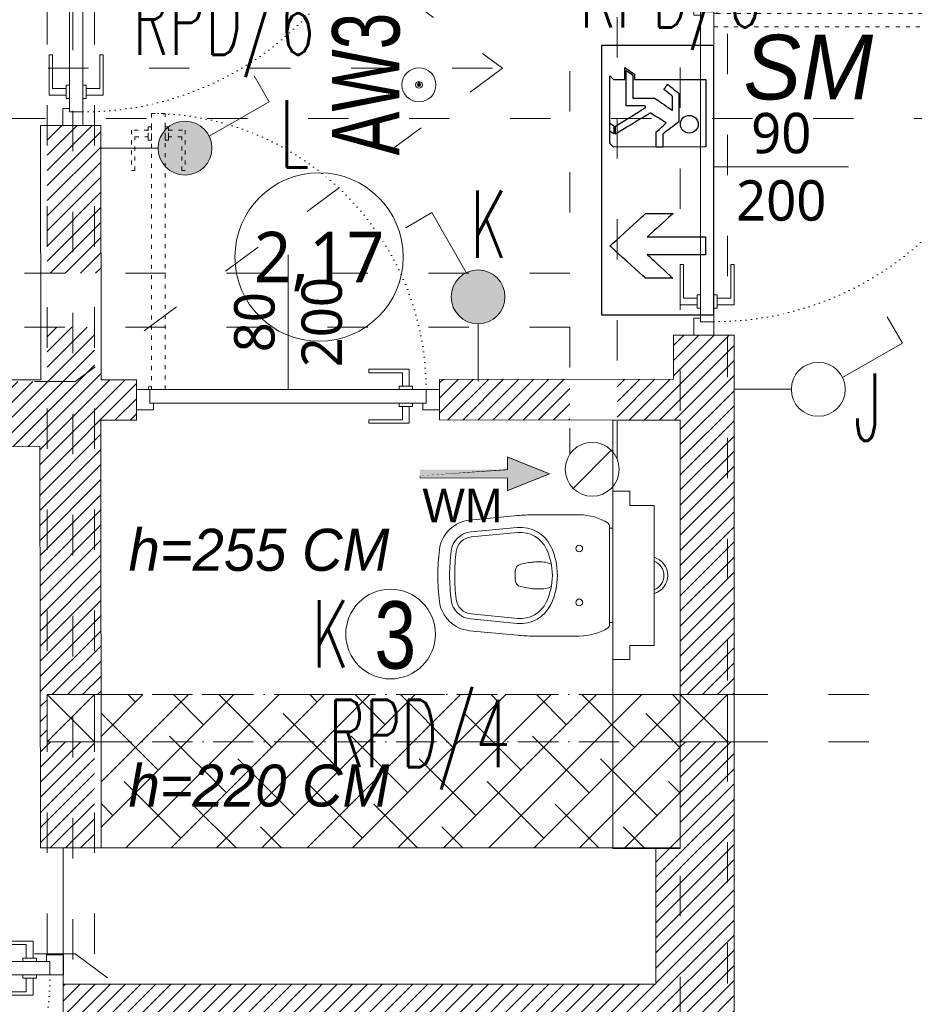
# Model space of a CAD drawing. Header units: millimetres. Extents: x 85284 to 143915, y -66821 to -28273.
# Tile 16 of 31: x 127592 to 127858, y -63925 to -63633. Entities that reach past the tile are written whole.
import ezdxf
from ezdxf.enums import TextEntityAlignment as Align

# ---------------------------------------------------------------- set-up
doc = ezdxf.new("R2010")
doc.units = ezdxf.units.MM
for name, pattern in [('ACAD_ISO03W100', [30, 12, -18]), ('ACAD_ISO07W100', [3, 0, -3]), ('ACAD_ISO10W100', [18, 12, -3, 0, -3])]:
    doc.linetypes.add(name, pattern=pattern)
doc.layers.get('0').update_dxf_attribs({"color": 251, "lineweight": 9})
for name, color, linetype, lineweight in [('A-sanitariaty.ART', 251, 'Continuous', 9), ('IE_Numer centralki', 3, 'Continuous', 13), ('IE_Numery obw ośw hala', 6, 'Continuous', 13), ('IE_Oświetlenie awaryjne', 1, 'Continuous', 13), ('IE_Oświetlenie podstawowe', 4, 'Continuous', 13), ('IE_Łączniki', 5, 'Continuous', 15), ('instalacje_arch', 251, 'Continuous', 9), ('OPIS', 251, 'Continuous', 9), ('opis..KF', 251, 'Continuous', 9), ('siatka konstr..KF', 251, 'ACAD_ISO10W100', 9), ('stolarka_arch', 251, 'Continuous', 9), ('TEXT', 251, 'Continuous', 9), ('wentylacja..KF', 251, 'Continuous', 9), ('wypełnienie 2', 251, 'Continuous', 9), ('ściana pro..KF', 251, 'Continuous', 9), ('ściany ist..KF', 251, 'Continuous', 9)]:
    doc.layers.add(name, color=color, linetype=linetype, lineweight=lineweight)
doc.layers.add('AX - OPRAWY KIERUNKOWE', color=110, linetype='Continuous')
doc.layers.add('Warstwa 1', color=3, linetype='Continuous')
doc.styles.add('ARCH', font='segoeuil.ttf')
doc.styles.add('Opisowy', font='arial.ttf')
doc.styles.add('SIMLPEX', font='simplex.shx')
doc.styles.add('SIMPLEX', font='simplex', dxfattribs={"width": 0.85})
pattern_1 = [(45, (-308.0724991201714, -28536.04785672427), (-2.245064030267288, 2.245064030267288), [])]

# ---------------------------------------------------------------- blocks, each defined once
blk = doc.blocks.new('*U73')
at = {"layer": 'instalacje_arch', "color": 41, "linetype": 'ACAD_ISO03W100', "lineweight": 9, "true_color": 0xf4ee51}
blk.add_line((0, -2912.073333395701), (0, -145), dxfattribs=at)
at = {"layer": 'instalacje_arch', "color": 41, "true_color": 0xf4ee51, "style": 'ARCH'}
for tag, rotation, p in [('P1', 90.00000000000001, (0, 0)), ('P2', 90, (0, -3057.073333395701))]:
    blk.add_attdef(tag, text='', height=20, rotation=rotation, dxfattribs=at).set_placement(p, align=Align.MIDDLE_CENTER)
blk = doc.blocks.new('*U1078')
at = {"layer": 'instalacje_arch', "color": 41, "linetype": 'ACAD_ISO03W100', "lineweight": 9, "true_color": 0xf4ee51}
blk.add_line((0, -3656.965800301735), (0, -145), dxfattribs=at)
at = {"layer": 'instalacje_arch', "color": 41, "true_color": 0xf4ee51, "style": 'ARCH'}
blk.add_attdef('P1', text='', height=20.00000000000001, rotation=180, dxfattribs=at).set_placement((0, 0), align=Align.MIDDLE_CENTER)
blk.add_attdef('P2', text='', height=20, dxfattribs=at).set_placement((0, -3801.965800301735), align=Align.MIDDLE_CENTER)
blk = doc.blocks.new('*U1066')
at = {"layer": 'A-sanitariaty.ART'}
for p, q in [((21.11607178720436, 14.94999999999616), (21.11607178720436, 19.99999999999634)), ((21.11607178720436, 19.99999999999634), (25.11607178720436, 19.99999999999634)), ((25.11607178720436, 19.99999999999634), (67.11607178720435, 19.99999999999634)), ((67.11607178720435, 19.99999999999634), (71.11607178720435, 19.99999999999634)), ((71.11607178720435, 14.94999999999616), (71.11607178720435, 19.99999999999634)), ((25.31607178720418, 14.94999999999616), (21.11607178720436, 14.94999999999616)), ((66.91607178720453, 14.94999999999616), (71.11607178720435, 14.94999999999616)), ((66.91607178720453, 7.799999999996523), (25.31607178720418, 7.799999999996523))]:
    blk.add_line(p, q, dxfattribs=at)
for points in [[(46.11607178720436, 20.99999999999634), (60.80464932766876, 21.00000000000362, 0.2575427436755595), (61.65055449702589, 21.46666666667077, 0.1415686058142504), (64.11607178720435, 29.99999999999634), (64.11607178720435, 43.60168453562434, 0.02396937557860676), (63.88652324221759, 48.38730486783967), (62.52386556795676, 62.55894468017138, 0.3514033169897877), (53.79905213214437, 71.52597692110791, 0.03081960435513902), (46.11607178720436, 71.99999999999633, 0.03081960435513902), (38.43309144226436, 71.52597692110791, 0.3514033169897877), (29.70827800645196, 62.55894468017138), (28.34562033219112, 48.38730486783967, 0.02396937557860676), (28.11607178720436, 43.60168453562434), (28.11607178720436, 29.99999999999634, 0.1415686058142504), (30.58158907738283, 21.46666666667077, 0.2575427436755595), (31.42749424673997, 21.00000000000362)], [(46.11607178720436, 36.49999999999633, 0.1114816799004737), (54.70885292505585, 38.43998581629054, 0.3155274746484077), (60.36655264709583, 48.42711697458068), (59.03993396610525, 62.22395125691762, 0.3514033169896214), (53.3688052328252, 68.05252221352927, 0.03081960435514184), (46.11607178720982, 68.49999999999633, 0.03081960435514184), (38.86333834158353, 68.05252221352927, 0.3514033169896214), (33.19220960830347, 62.22395125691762), (31.86559092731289, 48.42711697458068, 0.3155274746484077), (37.52329064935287, 38.43998581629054, 0.1114816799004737)], [(46.1160717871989, 37.99999999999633, 0.1114816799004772), (54.06439433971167, 39.79448688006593, 0.3155274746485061), (58.87343910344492, 48.28354836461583), (57.54682042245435, 62.08038264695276, 0.3514033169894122), (53.18441370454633, 66.56389876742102, 0.03081960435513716), (46.11607178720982, 66.99999999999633, 0.03081960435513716), (39.04772986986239, 66.56389876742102, 0.3514033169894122), (34.68532315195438, 62.08038264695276), (33.3587044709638, 48.28354836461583, 0.3155274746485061), (38.16774923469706, 39.79448688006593, 0.1114816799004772)]]:
    blk.add_lwpolyline(points, format="xyb", close=True, dxfattribs=at)
blk.add_lwpolyline([(49.42822535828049, 38.29891105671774), (49.7514590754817, 39.09828905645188, 0.09636068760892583), (50.11607178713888, 40.97263819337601), (50.11607178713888, 43.0098048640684, 0.0493889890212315), (49.92187854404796, 44.97096621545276), (49.43762533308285, 47.39223227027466, 0.3575107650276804), (47.47646398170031, 48.99999999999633), (46.11607178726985, 48.99999999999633), (44.75567959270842, 48.99999999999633, 0.3575107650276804), (42.79451824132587, 47.39223227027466), (42.31026503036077, 44.97096621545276, 0.0493889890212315), (42.11607178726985, 43.0098048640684), (42.11607178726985, 40.97263819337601, 0.09636068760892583), (42.48068449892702, 39.09828905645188), (42.80391821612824, 38.29891105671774)], format="xyb", dxfattribs=at)
for points in [[(60.11607178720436, 20.99999999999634), (32.11607178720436, 20.99999999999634), (32.11607178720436, 19.99999999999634), (60.11607178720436, 19.99999999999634)], [(-5.684341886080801e-14, 0), (-5.684341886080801e-14, 19.99999999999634), (127.186696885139, 19.99999999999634), (127.186696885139, 0)]]:
    blk.add_lwpolyline(points, close=True, dxfattribs=at)
for points in [[(25.31607178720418, 14.94999999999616), (25.31607178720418, 7.799999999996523)], [(66.91607178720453, 14.94999999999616), (66.91607178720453, 7.799999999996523)]]:
    blk.add_lwpolyline(points, dxfattribs=at)
for centre in [(38.11607178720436, 29.99999999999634), (54.11607178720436, 29.99999999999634)]:
    blk.add_circle(centre, 1, dxfattribs=at)
for radius, start, end in [(5.600000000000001, 195.9631102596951, 270), (4.499999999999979, 200.013717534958, 339.9862824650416), (5.600000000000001, 270, 344.0368897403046)]:
    blk.add_arc((46.11607178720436, 9.340102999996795), radius, start, end, dxfattribs=at)
blk = doc.blocks.new('*U174')
at = {"layer": 'stolarka_arch', "linetype": 'ACAD_ISO03W100', "lineweight": 0, "ltscale": 0.1}
for points in [[(4.5, 82), (4.5, 0), (8.5, 0), (8.5, 82)], [(3.5, 77), (-1.5, 77), (-1.5, 65), (-0.5, 65), (-0.5, 75), (3.5, 75)], [(3.5, 78), (3.5, 74), (4.5, 74), (4.5, 78)], [(9.5, 78), (9.5, 74), (8.5, 74), (8.5, 78)], [(9.5, 77), (14.5, 77), (14.5, 65), (13.5, 65), (13.5, 75), (9.5, 75)]]:
    blk.add_lwpolyline(points, close=True, dxfattribs=at)
at = {"layer": 'stolarka_arch'}
for points in [[(81, 1), (81, 6), (69, 6), (69, 5), (79, 5), (79, 1)], [(5, -4), (5, -6), (0, -6), (0, 0), (4, 0), (4, -4), (5, -4)], [(86, 0), (4, 0), (4, -4), (86, -4)], [(82, 1), (78, 1), (78, 0), (82, 0)], [(85, -4), (85, -6), (90, -6), (90, 0), (86, 0), (86, -4), (85, -4)], [(81, -5), (81, -10), (69, -10), (69, -9), (79, -9), (79, -5)], [(82, -5), (78, -5), (78, -4), (82, -4)]]:
    blk.add_lwpolyline(points, close=True, dxfattribs=at)
blk.add_circle((4, 0.5), 0.5, dxfattribs=at)
at = {"layer": 'stolarka_arch', "linetype": 'ACAD_ISO07W100', "lineweight": 0, "ltscale": 0.5}
blk.add_arc((4.000000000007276, 0), 81.99999999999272, 0, 89.65063332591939, dxfattribs=at)
blk = doc.blocks.new('*U168')
at = {"layer": 'stolarka_arch', "linetype": 'ACAD_ISO03W100', "lineweight": 0, "ltscale": 0.1}
for points in [[(4.5, 92), (4.5, 1.77635683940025e-15), (8.5, 1.77635683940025e-15), (8.5, 92)], [(3.5, 88), (3.5, 84), (4.5, 84), (4.5, 88)], [(9.5, 88), (9.5, 84), (8.5, 84), (8.5, 88)], [(3.5, 87), (-1.5, 87), (-1.5, 75), (-0.5, 75), (-0.5, 85), (3.5, 85)], [(9.5, 87), (14.5, 87), (14.5, 75), (13.5, 75), (13.5, 85), (9.5, 85)]]:
    blk.add_lwpolyline(points, close=True, dxfattribs=at)
at = {"layer": 'stolarka_arch'}
for points in [[(91, 1), (91, 6), (79, 6), (79, 5), (89, 5), (89, 1)], [(5, -4), (5, -6), (0, -6), (0, 0), (4, 0), (4, -4), (5, -4)], [(96, 0), (4, 0), (4, -4), (96, -4)], [(92, 1), (88, 1), (88, 0), (92, 0)], [(95, -4), (95, -6), (100, -6), (100, 0), (96, 0), (96, -4), (95, -4)], [(91, -5), (91, -10), (79, -10), (79, -9), (89, -9), (89, -5)], [(92, -5), (88, -5), (88, -4), (92, -4)]]:
    blk.add_lwpolyline(points, close=True, dxfattribs=at)
blk.add_circle((4, 0.5), 0.5, dxfattribs=at)
at = {"layer": 'stolarka_arch', "linetype": 'ACAD_ISO07W100', "lineweight": 0, "ltscale": 0.5}
blk.add_arc((4.000000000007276, 0), 92, 0, 89.65063332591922, dxfattribs=at)
blk = doc.blocks.new('opis drzwi')
at = {"layer": 'opis..KF'}
blk.add_line((-20, 0), (20, 0), dxfattribs=at)
at = {"layer": 'opis..KF', "style": 'ARCH', "flags": 12}
for tag, p in [('90', (0, 10)), ('200', (0, -10))]:
    blk.add_attdef(tag, text='', height=12, dxfattribs=at).set_placement(p, align=Align.MIDDLE_CENTER)
blk = doc.blocks.new('*U1072')
at = {"layer": 'wentylacja..KF', "lineweight": 5}
h = blk.add_hatch(color=256, dxfattribs=at)
h.dxf.hatch_style = 1
h.paths.add_polyline_path([(12.49999999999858, 4.999999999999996), (12.50000000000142, 1.249999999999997), (38.47656252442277, 1.249999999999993), (38.47656252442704, -1.250000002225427), (12.49999999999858, -1.249999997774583), (12.49999999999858, -5.000000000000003), (0, 0)])
at = {"layer": 'wentylacja..KF', "color": 240, "const_width": 0.2392578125}
blk.add_lwpolyline([(12.49999999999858, 4.999999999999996), (12.50000000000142, 1.249999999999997), (38.47656252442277, 1.249999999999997), (38.47656252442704, -1.250000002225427), (12.49999999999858, -1.249999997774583), (12.49999999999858, -5.000000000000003), (0, 0)], close=True, dxfattribs=at)
blk = doc.blocks.new('*U1076')
at = {"layer": 'wentylacja..KF', "lineweight": 0}
blk.add_line((5.656854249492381, 5.656854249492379), (-5.656854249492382, -5.656854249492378), dxfattribs=at)
at = {"layer": 'wentylacja..KF'}
blk.add_circle((0, 0), 8, dxfattribs=at)
blk = doc.blocks.new('nr pom')
at = {"layer": 'opis..KF', "lineweight": 20}
blk.add_circle((0, 0), 25, dxfattribs=at)
at = {"layer": 'opis..KF', "style": 'ARCH'}
blk.add_attdef('00', text='', height=15, dxfattribs=at).set_placement((0, 0), align=Align.MIDDLE_CENTER)
blk = doc.blocks.new('Oprawa 3.0')
at = {"layer": 'IE_Oświetlenie podstawowe', "color": 0, "linetype": 'ByBlock'}
blk.add_circle((-3.615161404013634e-05, -4.228910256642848e-05), 13.31199999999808, dxfattribs=at)
at = {"layer": 'IE_Oświetlenie podstawowe', "color": 0, "insert": (-4.827611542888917, 9.742072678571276), "char_height": 20, "width": 20.19101833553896, "attachment_point": 1, "style": 'Opisowy'}
blk.add_mtext('{\\W0.8;3}', dxfattribs=at)
blk = doc.blocks.new('*U1126')
at = {"layer": 'IE_Łączniki', "color": 0}
blk.add_line((-1.429982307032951e-05, 17.00000000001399), (0, 0), dxfattribs=at)
for points in [[(3.504473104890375, 32.19156857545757), (13.69442640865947, 50.00001151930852)], [(13.70196767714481, 49.99533972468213), (21.49620009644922, 45.49534628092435)]]:
    blk.add_lwpolyline(points, dxfattribs=at)
blk.add_circle((-4.103249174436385e-06, 25.00000000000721), 7.999999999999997, dxfattribs=at)
at = {"layer": 'IE_Łączniki', "color": 0, "style": 'SIMLPEX', "width": 0.7, "flags": 4}
for tag, p in [('OBWÓD', (28.50506531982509, 26.5378560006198)), ('STEROWANIE', (28.54060478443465, 3.192680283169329))]:
    blk.add_attdef(tag, p, '', height=20, rotation=0.08722400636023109, dxfattribs=at)
blk = doc.blocks.new('*U1128')
blk.add_hatch(color=256).paths.add_polyline_path([(7.999995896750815, 25.0000000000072, 0.9999999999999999), (-8.000004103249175, 25.0000000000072, 0.9999999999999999)])
at = {"layer": 'IE_Łączniki', "color": 0}
blk.add_line((-1.429982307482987e-05, 17.00000000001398), (0, 0), dxfattribs=at)
for points in [[(3.504473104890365, 32.19156857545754), (13.69442640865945, 50.00001151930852)], [(13.70196767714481, 49.99533972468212), (21.4962000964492, 45.49534628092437)]]:
    blk.add_lwpolyline(points, dxfattribs=at)
blk.add_circle((-4.103249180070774e-06, 25.0000000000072), 7.999999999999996, dxfattribs=at)
at = {"layer": 'IE_Łączniki', "color": 0, "style": 'SIMLPEX', "width": 0.7, "flags": 4}
for tag, p in [('OBWÓD', (28.50506531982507, 26.5378560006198)), ('STEROWANIE', (28.54060478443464, 3.192680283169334))]:
    blk.add_attdef(tag, p, '', height=20.00000000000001, rotation=0.08722400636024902, dxfattribs=at)
blk = doc.blocks.new('Oprawa AW3')
at = {"layer": 'IE_Oświetlenie awaryjne'}
h = blk.add_hatch(color=0, dxfattribs=at)
h.dxf.hatch_style = 1
edge = h.paths.add_edge_path()
edge.add_arc((-4.770726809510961e-05, -2.90843881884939e-05), 0.5, 0, 360)
h = blk.add_hatch(color=0, dxfattribs=at)
h.dxf.hatch_style = 1
h.paths.add_polyline_path([(0.7462316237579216, 0.1776723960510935), (0.6462316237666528, 0.1776723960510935), (0.6462316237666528, 0.002672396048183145), (0.7462316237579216, 0.002672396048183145)])
h = blk.add_hatch(color=0, dxfattribs=at)
h.dxf.hatch_style = 1
h.paths.add_polyline_path([(0.7462316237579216, 0.002672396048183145), (0.6462316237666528, 0.002672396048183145), (0.6462316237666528, -0.1723276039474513), (0.7462316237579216, -0.1723276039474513)])
at = {"layer": 'IE_Oświetlenie awaryjne', "color": 0}
blk.add_lwpolyline([(0.6462316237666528, 0.1776723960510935), (0.6462316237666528, -0.1723276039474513), (0.7462316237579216, -0.1723276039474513), (0.7462316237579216, 0.1776723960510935)], close=True, dxfattribs=at)
blk.add_lwpolyline([(0.6462316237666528, 0.002672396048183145), (0.7462316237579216, 0.002672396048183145)], dxfattribs=at)
for radius in [5.05, 1, 0.5]:
    blk.add_circle((-4.770726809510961e-05, -2.90843881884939e-05), radius, dxfattribs=at)
at = {"layer": 'IE_Oświetlenie awaryjne', "color": 0, "insert": (-20.95914623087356, 25.78832614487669), "char_height": 20, "width": 20.19101833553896, "attachment_point": 1, "style": 'Opisowy'}
blk.add_mtext('{\\W0.7;AW3}', dxfattribs=at)
blk = doc.blocks.new('05')
at = {"color": 3}
blk.add_lwpolyline([(1327.75233125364, 960.0728481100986), (1334.96353125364, 960.0728481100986), (1334.98233125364, 950.1961481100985), (1334.583621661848, 949.7972436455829), (1327.36553125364, 949.8007481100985), (1327.75233125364, 950.1922744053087), (1327.752331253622, 951.3970481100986), (1326.46043125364, 951.3970481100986), (1327.17963125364, 952.4218481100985), (1327.75233125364, 952.4218481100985)], close=True, dxfattribs=at)
at = {"layer": 'Warstwa 1', "color": 3}
blk.add_lwpolyline([(1324.11893125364, 948.9221481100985), (1352.92493125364, 948.9221481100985), (1352.92493125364, 960.9245481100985), (1324.11893125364, 960.9245481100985), (1324.11893125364, 948.9221481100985)], close=True, dxfattribs=at)
blk.add_ellipse((1332.53763125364, 958.2903481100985), major_axis=(0, 0.9543999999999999), ratio=0.9920368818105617, dxfattribs=at)
for points, knots in [([(1346.49573125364, 960.0164481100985), (1346.49573125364, 960.0164481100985), (1344.56733125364, 960.0164481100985), (1344.56733125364, 960.0164481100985), (1344.56733125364, 960.0164481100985), (1344.56733125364, 960.0164481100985), (1344.56733125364, 953.8046481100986), (1344.56733125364, 953.8046481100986), (1344.56733125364, 953.8046481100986), (1344.56733125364, 953.8046481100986), (1342.07953125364, 956.5545481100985), (1342.07953125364, 956.5545481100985), (1342.07953125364, 956.5545481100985), (1342.07953125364, 956.5545481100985), (1342.07953125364, 953.6334481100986), (1342.07953125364, 953.6334481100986), (1342.07953125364, 953.6334481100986), (1342.07953125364, 953.6334481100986), (1345.54783125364, 949.8156481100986), (1345.54783125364, 949.8156481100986), (1345.54783125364, 949.8156481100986), (1345.54783125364, 949.8156481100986), (1349.00263125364, 953.6171481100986), (1349.00263125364, 953.6171481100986), (1349.00263125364, 953.6171481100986), (1349.00263125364, 953.6171481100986), (1349.00263125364, 956.5192481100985), (1349.00263125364, 956.5192481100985), (1349.00263125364, 956.5192481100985), (1349.00263125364, 956.5192481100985), (1346.47943125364, 953.8046481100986), (1346.47943125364, 953.8046481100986), (1346.47943125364, 953.8046481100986), (1346.47943125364, 953.8046481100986), (1346.49573125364, 960.0164481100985), (1346.49573125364, 960.0164481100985)], [0, 0, 0, 0, 0.1111111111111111, 0.1111111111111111, 0.1111111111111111, 0.1666666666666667, 0.2222222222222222, 0.2222222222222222, 0.2222222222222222, 0.2777777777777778, 0.3333333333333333, 0.3333333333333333, 0.3333333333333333, 0.3888888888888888, 0.4444444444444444, 0.4444444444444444, 0.4444444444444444, 0.5, 0.5555555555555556, 0.5555555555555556, 0.5555555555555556, 0.6111111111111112, 0.6666666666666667, 0.6666666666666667, 0.6666666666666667, 0.7222222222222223, 0.7777777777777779, 0.7777777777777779, 0.7777777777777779, 0.8333333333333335, 0.8888888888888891, 0.8888888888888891, 0.8888888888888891, 0.9444444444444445, 1, 1, 1, 1]), ([(1334.972273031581, 955.4802992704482), (1334.972273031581, 955.4802992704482), (1333.57633125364, 955.4803481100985), (1333.57633125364, 955.4803481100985), (1333.57633125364, 955.4803481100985), (1333.57633125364, 955.4803481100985), (1332.28283125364, 957.1777481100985), (1332.28283125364, 957.1777481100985), (1332.28283125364, 957.1777481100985), (1332.28283125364, 957.1777481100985), (1332.29353125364, 957.1881481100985), (1332.29353125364, 957.1881481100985), (1332.29353125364, 957.1881481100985), (1331.67353125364, 957.1985481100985), (1331.66293125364, 957.1777481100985), (1331.66293125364, 957.1777481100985), (1331.66293125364, 957.1777481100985), (1331.66293125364, 957.1777481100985), (1329.25773125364, 957.1777481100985), (1329.25773125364, 957.1777481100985), (1329.25773125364, 957.1777481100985), (1329.25773125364, 957.1777481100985), (1328.25293125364, 955.9802481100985), (1328.25293125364, 955.9802481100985), (1328.25293125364, 955.9802481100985), (1328.25293125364, 955.9802481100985), (1328.80883125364, 955.5845481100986), (1328.80883125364, 955.5845481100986), (1328.80883125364, 955.5845481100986), (1328.80883125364, 955.5845481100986), (1329.56773125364, 956.5112481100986), (1329.56773125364, 956.5112481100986), (1329.56773125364, 956.5112481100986), (1329.56773125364, 956.5112481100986), (1331.06423125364, 956.5112481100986), (1331.06423125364, 956.5112481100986), (1331.06423125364, 956.5112481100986), (1331.06423125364, 956.5112481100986), (1329.73883125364, 954.6056481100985), (1329.73883125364, 954.6056481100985), (1329.73883125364, 954.6056481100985), (1329.73883125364, 954.6056481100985), (1329.73883125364, 952.2418481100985), (1329.73883125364, 952.2418481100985), (1329.73883125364, 952.2418481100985), (1329.73883125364, 952.2418481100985), (1327.28023125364, 952.2418481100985), (1327.28023125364, 952.2418481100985), (1327.28023125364, 952.2418481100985), (1327.28023125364, 952.2418481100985), (1326.79923125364, 951.5546481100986), (1326.79923125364, 951.5546481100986), (1326.79923125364, 951.5546481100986), (1326.79923125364, 951.5546481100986), (1330.58323125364, 951.5546481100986), (1330.58323125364, 951.5546481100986), (1330.58323125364, 951.5546481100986), (1330.58323125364, 951.5546481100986), (1330.58323125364, 953.5851481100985), (1330.58323125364, 953.5851481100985), (1330.58323125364, 953.5851481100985), (1330.58323125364, 953.5851481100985), (1330.76493125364, 953.6060481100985), (1330.76493125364, 953.6060481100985), (1330.76493125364, 953.6060481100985), (1330.76493125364, 953.6060481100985), (1332.73183125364, 950.4195481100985), (1332.73183125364, 950.4195481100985), (1332.73183125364, 950.4195481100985), (1332.73183125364, 950.4195481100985), (1333.58693125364, 950.4195481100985), (1333.58693125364, 950.4195481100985), (1333.58693125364, 950.4195481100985), (1333.58693125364, 950.4195481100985), (1331.34223125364, 954.1162481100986), (1331.34223125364, 954.1162481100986), (1331.34223125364, 954.1162481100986), (1331.34223125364, 954.1162481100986), (1331.33153125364, 954.1266481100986), (1331.33153125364, 954.1266481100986), (1331.33153125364, 954.1266481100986), (1331.33153125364, 954.1266481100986), (1332.38973125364, 955.8344481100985), (1332.38973125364, 955.8344481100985), (1332.38973125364, 955.8344481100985), (1332.38973125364, 955.8344481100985), (1333.35183125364, 954.7514481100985), (1333.35183125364, 954.7514481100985), (1333.35183125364, 954.7514481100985), (1333.35183125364, 954.7514481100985), (1334.973660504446, 954.7513815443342), (1334.973660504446, 954.7513815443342), (1334.973660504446, 954.7513815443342), (1334.973660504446, 954.7513815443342), (1334.972273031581, 955.4802992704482), (1334.972273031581, 955.4802992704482)], [0, 0, 0, 0, 0.0416666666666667, 0.0416666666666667, 0.0416666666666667, 0.0625, 0.0833333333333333, 0.0833333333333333, 0.0833333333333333, 0.1041666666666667, 0.125, 0.125, 0.125, 0.1458333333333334, 0.1666666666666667, 0.1666666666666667, 0.1666666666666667, 0.1875, 0.2083333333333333, 0.2083333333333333, 0.2083333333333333, 0.2291666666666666, 0.25, 0.25, 0.25, 0.2708333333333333, 0.2916666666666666, 0.2916666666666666, 0.2916666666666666, 0.3124999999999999, 0.3333333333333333, 0.3333333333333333, 0.3333333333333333, 0.3541666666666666, 0.375, 0.375, 0.375, 0.3958333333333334, 0.4166666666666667, 0.4166666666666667, 0.4166666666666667, 0.4375000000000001, 0.4583333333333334, 0.4583333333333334, 0.4583333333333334, 0.4791666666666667, 0.5, 0.5, 0.5, 0.5208333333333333, 0.5416666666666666, 0.5416666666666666, 0.5416666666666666, 0.5625, 0.5833333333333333, 0.5833333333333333, 0.5833333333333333, 0.6041666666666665, 0.6249999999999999, 0.6249999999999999, 0.6249999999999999, 0.6458333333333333, 0.6666666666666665, 0.6666666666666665, 0.6666666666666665, 0.6874999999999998, 0.7083333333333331, 0.7083333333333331, 0.7083333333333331, 0.7291666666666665, 0.7499999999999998, 0.7499999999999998, 0.7499999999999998, 0.770833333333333, 0.7916666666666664, 0.7916666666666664, 0.7916666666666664, 0.8124999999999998, 0.833333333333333, 0.833333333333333, 0.833333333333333, 0.8541666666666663, 0.8749999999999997, 0.8749999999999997, 0.8749999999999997, 0.895833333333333, 0.9166666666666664, 0.9166666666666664, 0.9166666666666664, 0.9374999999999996, 0.9583333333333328, 0.9583333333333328, 0.9583333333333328, 0.9791666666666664, 1, 1, 1, 1]), ([(1333.56673125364, 950.2102481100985), (1333.56673125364, 950.2102481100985), (1332.70363125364, 950.2102481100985), (1332.70363125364, 950.2102481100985), (1332.70363125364, 950.2102481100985), (1332.70363125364, 950.2102481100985), (1332.41343125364, 949.7859481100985), (1332.41343125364, 949.7859481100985), (1332.41343125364, 949.7859481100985), (1332.41343125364, 949.7859481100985), (1333.27653125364, 949.7859481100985), (1333.27653125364, 949.7859481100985), (1333.27653125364, 949.7859481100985), (1333.27653125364, 949.7859481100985), (1333.56673125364, 950.2102481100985), (1333.56673125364, 950.2102481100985)], [0, 0, 0, 0, 0.25, 0.25, 0.25, 0.375, 0.5, 0.5, 0.5, 0.625, 0.75, 0.75, 0.75, 0.875, 1, 1, 1, 1])]:
    blk.add_open_spline(points, degree=3, knots=knots, dxfattribs=at)

msp = doc.modelspace()

# ---------------------------------------------------------------- hatches: boundary and pattern name
at = {"layer": 'wypełnienie 2', "linetype": 'ByBlock', "transparency": 33554595}
h = msp.add_hatch(dxfattribs=at)
h.set_pattern_fill('ANSI31', color=256)
h.set_pattern_definition(pattern_1)
h.paths.add_polyline_path([(127261.4008142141, -63909.99413311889), (127210.9008142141, -63909.99413311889), (127210.9008142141, -63918.99413311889), (127261.4008142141, -63918.99413311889)])
h.paths.add_polyline_path([(127261.4008142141, -63906.99413311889), (127210.9008142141, -63906.99413311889), (127210.9008142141, -63909.99413311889), (127261.4008142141, -63909.99413311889)])
h.paths.add_polyline_path([(127505.4446569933, -63912.85053402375), (127505.4412410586, -63909.99413311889), (127438.4008142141, -63909.99413311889), (127438.4008142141, -63918.99413311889), (127505.4521449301, -63919.11193878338), (127505.4486673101, -63916.20395662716), (127505.4446569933, -63916.20395662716)])
h.paths.add_polyline_path([(127505.4378983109, -63907.19893107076), (127438.4008142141, -63907.19893107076), (127438.4008142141, -63909.99413311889), (127505.4412410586, -63909.99413311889)])
h.paths.add_polyline_path([(127319.7152607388, -63739.99413311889), (127246.6531554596, -63739.99413311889), (127210.9008142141, -63740.03944660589), (127210.9008142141, -63752.03945624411), (127319.7152607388, -63751.90154186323)])
h.paths.add_polyline_path([(127355.6128916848, -63750.63663981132), (127359.1273741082, -63750.63663981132), (127359.1273741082, -63749.21371616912), (127359.1273741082, -63748.21371616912), (127359.1273741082, -63744.68663981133), (127354.9773741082, -63744.68663981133), (127354.9773741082, -63743.63663981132), (127354.9273741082, -63743.63663981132), (127354.9273741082, -63739.99413311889), (127319.7152607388, -63739.99413311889), (127319.7152607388, -63759.63663981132), (127440.1394874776, -63759.48401088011), (127440.1394874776, -63739.99413311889), (127404.9273741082, -63739.99413311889), (127404.9273741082, -63743.63663981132), (127404.8773741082, -63743.63663981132), (127404.8773741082, -63744.68663981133), (127400.7273741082, -63744.68663981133), (127400.7273741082, -63748.21371616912), (127400.7273741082, -63749.21371616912), (127400.7273741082, -63750.63663981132), (127404.9273741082, -63750.63663981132), (127404.9273741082, -63754.63663981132), (127400.9273741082, -63754.63663981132), (127383.466230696, -63754.63663981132, -0.1726998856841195), (127379.9273741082, -63755.89653681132, -0.1726998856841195), (127376.3885175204, -63754.63663981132), (127359.6128916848, -63754.63663981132), (127355.6128916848, -63754.63663981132)])
h.paths.add_polyline_path([(127476.0371184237, -63750.63663981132), (127479.551600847, -63750.63663981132), (127479.551600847, -63749.21371616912), (127479.551600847, -63748.21371616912), (127479.551600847, -63744.68663981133), (127475.401600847, -63744.68663981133), (127475.401600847, -63743.63663981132), (127475.3516008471, -63743.63663981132), (127475.3516008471, -63739.99413311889), (127440.1394874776, -63739.99413311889), (127440.1394874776, -63759.48401088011), (127501.4008142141, -63759.40636661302), (127501.4008142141, -63755.79736868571, -0.04715324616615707), (127500.3516008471, -63755.89653681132, -0.1726998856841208), (127496.8127442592, -63754.63663981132), (127480.0371184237, -63754.63663981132), (127476.0371184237, -63754.63663981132)])
h.paths.add_polyline_path([(127560.5637142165, -63739.99413311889), (127525.3516008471, -63739.99413311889), (127525.3516008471, -63743.63663981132), (127525.301600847, -63743.63663981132), (127525.301600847, -63744.68663981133), (127521.151600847, -63744.68663981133), (127521.151600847, -63748.21371616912), (127521.151600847, -63749.21371616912), (127521.151600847, -63750.63663981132), (127525.3516008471, -63750.63663981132), (127525.3516008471, -63754.63663981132), (127521.3516008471, -63754.63663981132), (127503.8904574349, -63754.63663981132, -0.1245325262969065), (127501.4008142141, -63755.79736868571), (127501.4008142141, -63759.40636661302), (127523.8327205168, -63759.37793580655, -0.04813413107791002), (127524.8565306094, -63759.27914650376), (127560.5637142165, -63759.27914650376)])
h.paths.add_polyline_path([(127572.8338839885, -63739.99413311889), (127560.5637142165, -63739.99413311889), (127560.5637142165, -63759.27914650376), (127572.8338839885, -63759.27914650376)])
h.paths.add_polyline_path([(127600.6508142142, -63739.99413311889), (127588.8338839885, -63739.99413311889), (127588.8338839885, -63759.29555156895), (127598.499723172, -63759.2833008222), (127598.6508130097, -63878.49318276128), (127600.6508142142, -63878.49085328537)])
h.paths.add_polyline_path([(127608.2592862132, -63739.99413311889), (127600.6508142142, -63739.99413311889), (127600.6508142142, -63832.99413311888), (127608.2592862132, -63832.99413311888)])
h.paths.add_polyline_path([(127614.6508142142, -63735.7915867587), (127608.9123754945, -63739.99413311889), (127608.2592862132, -63739.99413311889), (127608.2592862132, -63832.99413311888), (127614.6508142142, -63832.99413311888)])
h.paths.add_polyline_path([(127627.1638378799, -63739.51506793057), (127616.6797893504, -63739.53089055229), (127616.6722592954, -63734.31118118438), (127614.6508142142, -63735.7915867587), (127614.6508142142, -63832.99413311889), (127616.6352050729, -63832.99413311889), (127616.6072443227, -63751.52773254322), (127617.2571457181, -63751.52773254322), (127627.1790469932, -63751.51505829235), (127627.1751081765, -63748.40733188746), (127627.1713781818, -63748.40733188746), (127627.1713781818, -63745.46436609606)])
h.paths.add_polyline_path([(127608.2592862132, -63846.99413311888), (127600.6508142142, -63846.99413311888), (127600.6508142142, -63878.49085328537), (127608.2592862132, -63878.48199141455)])
h.paths.add_polyline_path([(127614.6508142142, -63846.99413311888), (127608.2592862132, -63846.99413311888), (127608.2592862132, -63878.48199141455), (127614.6508142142, -63878.47454696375)])
h.paths.add_polyline_path([(127608.2592862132, -63723.89019054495), (127600.6508142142, -63723.89019054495), (127600.6508142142, -63739.99413311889), (127608.2592862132, -63739.99413311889)])
h.paths.add_polyline_path([(127614.6508142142, -63723.89019054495), (127608.2592862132, -63723.89019054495), (127608.2592862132, -63739.99413311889), (127608.9123754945, -63739.99413311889), (127614.6508142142, -63735.7915867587)])
h.paths.add_polyline_path([(127614.6508142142, -63663.99413311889), (127608.2592862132, -63663.99413311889), (127608.2592862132, -63707.89019054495), (127614.6508142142, -63707.89019054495)])
h.paths.add_polyline_path([(127608.2592862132, -63663.99413311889), (127605.2592862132, -63663.99413311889), (127600.6508142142, -63663.99413311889), (127600.6508142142, -63707.89019054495), (127608.2592862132, -63707.89019054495)])
h.paths.add_polyline_path([(127616.5708185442, -63663.99413311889), (127614.6508142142, -63663.99413311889), (127614.6508142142, -63707.89019054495), (127616.6341438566, -63707.89019054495)])
h.paths.add_polyline_path([(127525.1313808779, -63894.17974764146), (127572.0612971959, -63894.17974764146), (127572.0612971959, -63866.98832504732), (127525.1313808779, -63866.98832504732)], flags=9)
h.paths.add_polyline_path([(127566.7955575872, -63855.16579992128), (127595.9546853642, -63855.16579992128), (127595.9546853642, -63835.57841120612), (127566.7955575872, -63835.57841120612)], flags=9)
h = msp.add_hatch(dxfattribs=at)
h.set_pattern_fill('ANSI31', color=256)
h.set_pattern_definition(pattern_1)
h.paths.add_polyline_path([(127755.8881984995, -63739.35063796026), (127717.1637655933, -63739.40099958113), (127717.1675759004, -63742.40733188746), (127717.1713781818, -63742.40733188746), (127717.1713781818, -63745.40733189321), (127717.1789747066, -63751.40098994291), (127755.8881984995, -63751.45005106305)])
h.paths.add_polyline_path([(127788.6508142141, -63726.26199918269), (127786.650814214, -63726.26199918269), (127786.650814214, -63739.31063078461), (127769.8881984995, -63739.332430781), (127769.8881984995, -63751.46779504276), (127788.6508142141, -63751.49157529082)])
h.paths.add_polyline_path([(127802.6508142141, -63736.26199918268), (127802.6508142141, -63726.26199918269), (127788.6508142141, -63726.26199918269), (127788.6508142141, -63751.49157529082), (127788.6682519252, -63751.49159739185), (127788.6682519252, -63832.99413311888), (127802.6508142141, -63832.99413311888)])
h.paths.add_polyline_path([(127804.6508142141, -63726.26199918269), (127802.6508142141, -63726.26199918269), (127802.6508142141, -63832.99413311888), (127804.6508142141, -63832.99413311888)])
h.paths.add_polyline_path([(127804.6508142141, -63846.99413311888), (127802.6508142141, -63846.99413311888), (127802.6508142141, -63897.49868397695), (127804.6508142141, -63899.22090270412)])
h.paths.add_polyline_path([(127802.6508142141, -63846.99413311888), (127788.6682519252, -63846.99413311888), (127788.6682519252, -63878.67829427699), (127788.667661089, -63885.45765988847), (127802.6508142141, -63897.49868397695)])
h.paths.add_polyline_path([(127788.6508142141, -63878.67829427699), (127781.4008142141, -63878.67829427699), (127781.4008142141, -63879.20011000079), (127788.6508142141, -63885.44315288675)])
h.paths.add_polyline_path([(127788.6508142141, -63885.44315288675), (127781.4008142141, -63879.20011000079), (127781.4008142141, -63918.99413311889), (127621.2015792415, -63918.99413311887), (127637.2700462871, -63930.76187709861), (127786.6508142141, -63930.76187709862), (127786.6508142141, -63978.76187709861), (127788.6508142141, -63978.76187709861), (127788.6508142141, -63930.76187709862)])
h.paths.add_polyline_path([(127802.6508142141, -63897.49868397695), (127788.6508142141, -63885.44315288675), (127788.6508142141, -63978.76187709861), (127802.6508142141, -63978.76187709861)])
h.paths.add_polyline_path([(127804.6508142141, -63899.22090270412), (127802.6508142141, -63897.49868397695), (127802.6508142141, -63978.76187709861), (127804.6508142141, -63978.76187709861)])
h.paths.add_polyline_path([(127614.6508142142, -63918.99413311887), (127608.2592862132, -63918.99413311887), (127608.2592862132, -63930.76187709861), (127614.6508142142, -63930.76187709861)])
h.paths.add_polyline_path([(127621.2015792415, -63918.99413311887), (127614.6508142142, -63918.99413311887), (127614.6508142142, -63930.76187709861), (127637.2700462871, -63930.76187709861)])
h.paths.add_polyline_path([(127608.2592862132, -63918.99413311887), (127605.4008142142, -63918.99413311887), (127605.4008142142, -63930.76187709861), (127608.2592862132, -63930.76187709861)])
h = msp.add_hatch(dxfattribs=at)
h.set_pattern_fill('ANSI31', color=256)
h.set_pattern_definition(pattern_1)
h.paths.add_polyline_path([(127986.4008142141, -63799.20712797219), (127974.4008142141, -63799.20712797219), (127974.4008142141, -63832.99413311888), (127986.4008142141, -63832.99413311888)])
h.paths.add_polyline_path([(127986.4008142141, -63834.09517553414), (127986.4008142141, -63832.99413311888), (127974.4008142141, -63832.99413311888), (127974.4008142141, -63846.99413311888), (127986.4008142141, -63846.99413311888)])
h.paths.add_polyline_path([(127986.4008142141, -63846.99413311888), (127974.4008142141, -63846.99413311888), (127974.4008142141, -64108.60018181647), (127986.4008142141, -64108.60018181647)])
h.paths.add_polyline_path([(127986.4008142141, -64108.60018181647), (127974.4008142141, -64108.60018181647), (127974.4008142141, -64122.60018181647), (127986.4008142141, -64122.60018181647)])
h.paths.add_polyline_path([(127986.4008142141, -64122.60018181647), (127974.4008142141, -64122.60018181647), (127974.4008142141, -64342.49413311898), (127986.4008142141, -64342.49413311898), (127986.4008142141, -64332.49413311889), (128057.8065349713, -64332.49413311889), (128065.6508142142, -64324.12594418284), (128065.6508142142, -64320.49413311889), (127986.4008142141, -64320.49413311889)])
h.paths.add_polyline_path([(127834.1971981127, -63956.42662431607), (127977.2990112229, -63956.42662431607), (127977.2990112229, -63895.76832585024), (127834.1971981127, -63895.76832585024)], flags=9)
at = {"layer": 'wypełnienie 2', "linetype": 'ByBlock', "lineweight": 0, "true_color": 0x5c5c5c}
h = msp.add_hatch(dxfattribs=at)
h.set_pattern_fill('ANSI38', color=251, scale=3)
h.set_pattern_definition([(45, (-308.0724991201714, -28536.04785672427), (-6.735192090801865, 6.735192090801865), []), (135, (-308.0724991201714, -28536.04785672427), (-20.20557627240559, 6.735192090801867), [23.8125, -14.2875])])
h.paths.add_polyline_path([(127768.6682519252, -63832.99413311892), (127616.6352050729, -63832.99413311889), (127616.6400101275, -63846.99413311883), (127768.6682519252, -63846.99413311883)])
h.paths.add_polyline_path([(127788.6508142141, -63832.99413311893), (127768.6682519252, -63832.99413311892), (127768.6682519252, -63846.99413311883), (127788.6508142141, -63846.99413311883)])
h.paths.add_polyline_path([(127788.6508142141, -63846.99413311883), (127768.6682519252, -63846.99413311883), (127768.6682519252, -63878.49413311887), (127781.4008142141, -63878.49413311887), (127788.6508142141, -63878.49413311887)])
h.paths.add_polyline_path([(127768.6682519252, -63846.99413311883), (127616.6400101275, -63846.99413311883), (127616.6508215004, -63878.49413311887), (127768.6682519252, -63878.49413311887)])

# ---------------------------------------------------------------- linework, layer by layer
at = {"linetype": 'ACAD_ISO03W100'}
for p, q in [((127600.6508142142, -64299.99413311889), (127600.6508142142, -62730.99413311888)), ((127614.6508142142, -64299.99413311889), (127614.6508142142, -62730.99413311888)), ((127802.6508142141, -63978.76187709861), (127802.6508142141, -62730.99413311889)), ((127755.8881984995, -63347.82963054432), (127755.8881984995, -63707.89019054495)), ((127769.8881984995, -63361.82963054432), (127769.8881984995, -63762.9931257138)), ((127608.9123754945, -63553.99413311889), (127735.9008142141, -63646.99413311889)), ((127788.6508142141, -64078.76187709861), (127788.6508142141, -63626.26199918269)), ((127210.9008142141, -63646.99413311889), (127735.9008142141, -63646.99413311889)), ((127735.9008142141, -63646.99413311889), (127608.9123754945, -63739.99413311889)), ((127755.8881984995, -63707.89019054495), (127580.8338839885, -63707.89019054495)), ((127755.8881984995, -63723.89019054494), (127588.8338839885, -63723.89019054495)), ((127755.8881984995, -63723.89019054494), (127755.8881984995, -63761.59220818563)), ((127802.6508142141, -63978.76187709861), (127802.6508142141, -63736.26199918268)), ((127608.9123754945, -63739.99413311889), (127210.9008142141, -63739.99413311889)), ((127616.6352050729, -63832.99413311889), (127788.6508142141, -63832.99413311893)), ((127802.6508142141, -63832.99413311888), (128328.6508142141, -63832.99413311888)), ((127802.6508142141, -63846.99413311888), (128328.6508142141, -63846.99413311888)), ((127608.9123754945, -63909.99413311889), (127210.9008142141, -63909.99413311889)), ((127608.9123754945, -63909.99413311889), (127735.9008142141, -64002.99413311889))]:
    msp.add_line(p, q, dxfattribs=at)
at = {"layer": 'siatka konstr..KF', "color": 18, "lineweight": 9, "true_color": 0x000000}
for p, q in [((127788.6508142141, -63832.99413311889), (127614.6508142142, -63832.99413311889)), ((127788.6508142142, -63846.99413311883), (127614.6508142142, -63846.99413311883))]:
    msp.add_line(p, q, dxfattribs=at)
at = {"layer": 'ściana pro..KF', "linetype": 'ByBlock'}
for p, q in [((127598.745183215, -63739.54289600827), (127598.6367563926, -63663.99413311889)), ((127616.5708185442, -63663.99413311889), (127598.6367563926, -63663.99413311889)), ((127616.6797893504, -63739.53089055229), (127616.5708185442, -63663.99413311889)), ((127598.7451895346, -63739.54788212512), (127210.7081654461, -63740.03969077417)), ((127627.16383788, -63739.51506793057), (127616.6797893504, -63739.53089055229)), ((127627.1790630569, -63751.52773254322), (127627.1638378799, -63739.51506793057)), ((127786.650814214, -63739.31063078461), (127717.1637655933, -63739.40099958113)), ((127717.1789907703, -63751.41366419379), (127717.1637655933, -63739.40099958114)), ((127616.6072443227, -63751.52773254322), (127627.1790630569, -63751.52773254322)), ((127616.6508142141, -63878.47290392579), (127616.6072443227, -63751.52773254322)), ((127627.1790469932, -63751.51505829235), (127617.2571457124, -63751.52773254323)), ((127788.6682519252, -63751.49159739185), (127717.1789747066, -63751.40098994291)), ((127788.6508142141, -63878.49413311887), (127788.6508142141, -63751.52763357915)), ((127788.6508142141, -63878.49413311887), (127788.6508142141, -63751.52763357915)), ((127788.6508142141, -63878.49413311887), (127788.6508142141, -63751.52763357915)), ((127598.6508142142, -63878.49413311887), (127598.4997199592, -63759.28076597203)), ((127616.6508139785, -63878.47221748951), (127598.6508130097, -63878.49318276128)), ((127781.4008142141, -63878.49413311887), (127788.6508142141, -63878.49413311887)), ((127605.4008142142, -63918.99413311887), (127605.4008142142, -63930.76187709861))]:
    msp.add_line(p, q, dxfattribs=at)
for points in [[(127786.6508142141, -63978.76187709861), (127804.6508142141, -63978.76187709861), (127804.6508142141, -63726.26199918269), (127786.650814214, -63726.26199918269), (127786.650814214, -63739.31063078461)], [(127319.7152607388, -63751.90154186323), (127319.7152607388, -63759.63663981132), (127598.499723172, -63759.2833008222)], [(127605.4008142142, -63918.99413311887), (127781.4008142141, -63918.99413311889), (127781.4008142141, -63878.49413311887)]]:
    msp.add_lwpolyline(points, dxfattribs=at)
at = {"layer": 'ściany ist..KF', "linetype": 'ByBlock'}
for p, q in [((127600.6508142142, -63832.99413311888), (127614.6508142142, -63846.99413311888)), ((127600.6508142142, -63846.99413311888), (127614.6508142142, -63832.99413311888)), ((127788.6508142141, -63832.99413311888), (127802.6508142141, -63846.99413311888)), ((127788.6508142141, -63846.99413311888), (127802.6508142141, -63832.99413311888)), ((127605.4008142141, -63878.49413311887), (127605.4008142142, -63918.99413311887)), ((127605.4008142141, -63878.49413311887), (127781.4008142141, -63878.49413311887)), ((127781.4008142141, -63878.49413311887), (127781.4008142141, -63918.99413311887)), ((127781.4008142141, -63918.99413311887), (127605.4008142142, -63918.99413311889))]:
    msp.add_line(p, q, dxfattribs=at)
for points in [[(127600.6508142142, -63832.99413311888), (127614.6508142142, -63832.99413311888), (127614.6508142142, -63846.99413311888), (127600.6508142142, -63846.99413311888), (127600.6508142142, -63832.99413311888)], [(127788.6508142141, -63832.99413311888), (127802.6508142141, -63832.99413311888), (127802.6508142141, -63846.99413311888), (127788.6508142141, -63846.99413311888), (127788.6508142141, -63832.99413311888)]]:
    msp.add_lwpolyline(points, dxfattribs=at)
msp.add_lwpolyline([(127605.4008142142, -63918.99413311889), (127781.4008142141, -63918.99413311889), (127781.4008142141, -63878.49413311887), (127605.4008142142, -63878.49413311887)], close=True, dxfattribs=at)

# ---------------------------------------------------------------- block references
at = {"layer": 'A-sanitariaty.ART', "xscale": -1, "rotation": 90}
msp.add_blockref('*U1066', (127788.6682519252, -63751.49159739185), dxfattribs=at)
at = {"layer": 'AX - OPRAWY KIERUNKOWE', "xscale": 2.777199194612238, "yscale": 2.777199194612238, "zscale": 2.777199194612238, "rotation": 269.9999999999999}
msp.add_blockref('05', (125129.9719331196, -59962.91996973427), dxfattribs=at)
at = {"layer": 'IE_Oświetlenie awaryjne', "rotation": 90}
msp.add_blockref('Oprawa AW3', (127711.0648774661, -63651.93835728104), dxfattribs=at)
at = {"layer": 'IE_Oświetlenie podstawowe', "linetype": 'ByBlock'}
msp.add_blockref('Oprawa 3.0', (127702.62906542, -63815.01089054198), dxfattribs=at)
at = {"layer": 'IE_Łączniki', "xscale": -1}
for name, p, rotation in [('*U1128', (127616.5805240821, -63670.7218512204), 270.0000963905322), ('*U1128', (127728.608969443, -63739.88548765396), 9.639053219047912e-05), ('*U1126', (127804.6508142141, -63742.33643519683), 270.0000963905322)]:
    msp.add_blockref(name, p, dxfattribs=dict(at, rotation=rotation))
at = {"layer": 'instalacje_arch'}
msp.add_blockref('*U1078', (127608.2592862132, -62534.66883093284), dxfattribs=at)
at = {"layer": 'OPIS', "rotation": 270}
msp.add_blockref('*U73', (129720.2136127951, -63661.94153766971), dxfattribs=at)
at = {"layer": 'opis..KF', "color": 30}
msp.add_blockref('nr pom', (127681.3967953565, -63703.05368018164), dxfattribs=at).add_auto_attribs({'00': '2,17'})
at = {"layer": 'stolarka_arch', "rotation": 270}
for p in [(127611.2592862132, -63563.99413311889), (127798.6508142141, -63626.26199918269)]:
    msp.add_blockref('*U168', p, dxfattribs=at)
at = {"layer": 'stolarka_arch'}
msp.add_blockref('*U174', (127627.1713781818, -63742.40733188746), dxfattribs=at)
at = {"layer": 'stolarka_arch', "xscale": -1, "rotation": 180}
msp.add_blockref('*U168', (127505.4446569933, -63916.20395662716), dxfattribs=at)
at = {"layer": 'TEXT'}
ref = msp.add_blockref('opis drzwi', (127818.6508142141, -63676.26199918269), dxfattribs=at)
ref.add_attrib('90', '90', dxfattribs={"layer": 'opis..KF', "height": 12, "style": 'ARCH'}).set_placement((127818.6508142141, -63666.26199918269), align=Align.MIDDLE_CENTER)
ref.add_attrib('200', '200', dxfattribs={"layer": 'opis..KF', "height": 12, "style": 'ARCH'}).set_placement((127818.6508142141, -63686.26199918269), align=Align.MIDDLE_CENTER)
ref = msp.add_blockref('opis drzwi', (127672.1713781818, -63722.40733188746), dxfattribs=dict(at, rotation=90))
ref.add_attrib('90', '80', dxfattribs={"layer": 'opis..KF', "height": 12, "rotation": 90, "style": 'ARCH'}).set_placement((127662.1713781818, -63722.40733188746), align=Align.MIDDLE_CENTER)
ref.add_attrib('200', '200', dxfattribs={"layer": 'opis..KF', "height": 12, "rotation": 90, "style": 'ARCH'}).set_placement((127682.1713781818, -63722.40733188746), align=Align.MIDDLE_CENTER)
at = {"layer": 'wentylacja..KF', "rotation": 180}
for name, p in [('*U1076', (127762.5089314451, -63766.08285349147)), ('*U1072', (127749.8419723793, -63767.43514771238))]:
    msp.add_blockref(name, p, dxfattribs=at)

# ---------------------------------------------------------------- texts
at = {"layer": 'IE_Numer centralki', "style": 'SIMPLEX', "width": 0.6}
for s, p in [('L', (127669.7123480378, -63676.48222571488)), ('K', (127726.3463679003, -63703.26752498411)), ('J', (127840.2296912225, -63757.65074668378)), ('K', (127679.3554750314, -63824.90829716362))]:
    msp.add_text(s, height=20, dxfattribs=at).set_placement(p)
at = {"layer": 'IE_Numery obw ośw hala', "style": 'SIMPLEX', "width": 0.6}
for s, p in [('RPD/6', (127758.7622142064, -63634.86991420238)), ('RPD/6', (127626.0653026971, -63643.01376797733)), ('RPD/4', (127684.1816576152, -63854.51281064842))]:
    msp.add_text(s, height=20, dxfattribs=at).set_placement(p)
at = {"layer": 'opis..KF', "attachment_point": 5, "style": 'ARCH'}
for s, width, heights, insert, char_height in [('{\\fCentury Gothic|b0|i1|c238|p34;SM}', 156.7001124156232, [0], (127826.6856947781, -63646.80635435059), 19.2), ('{\\fCentury Gothic|b0|i0|c238|p34;\\H1.66667x;WM}', 355.2644831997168, [25.00005], (127723.9656495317, -63776.792725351), 6), ('{\\fCentury Gothic|b0|i1|c238|p34;h=255 CM}', 156.7001124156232, [0], (127663.5461834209, -63790.07827124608), 12.48), ('{\\fCentury Gothic|b0|i1|c238|p34;h=220 CM}', 156.7001124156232, [0], (127663.5461834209, -63860.06266911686), 12.48)]:
    msp.add_mtext_dynamic_manual_height_columns(s, width=width, gutter_width=70, heights=heights, dxfattribs=dict(at, insert=insert, char_height=char_height))

doc.saveas('drawing.dxf')
